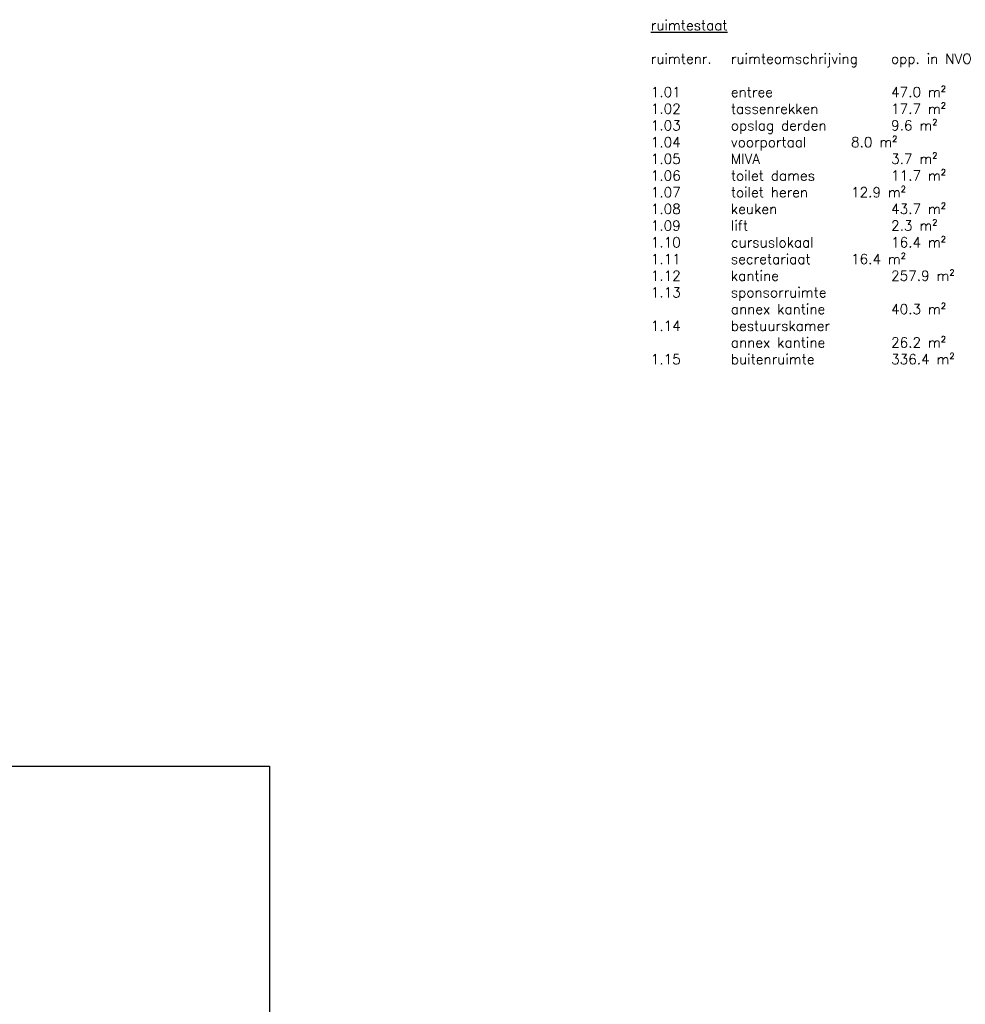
# Model space of a CAD drawing. Header units: millimetres. Extents: x -41560 to 117593, y -41642 to 17656.
# Tile 30 of 30: x 103425 to 117593, y 2910 to 17656. Entities that reach past the tile are written whole.
import ezdxf

# ---------------------------------------------------------------- set-up
doc = ezdxf.new("R2010")
doc.units = ezdxf.units.MM
doc.header["$LTSCALE"] = 0.5
doc.layers.add('hulplijn', color=140, linetype='Continuous', plot=False)
doc.layers.add('pen 0.05mm', color=7, linetype='Continuous')
doc.layers.add('tekst 1.5mm', color=210, linetype='Continuous')
doc.styles.add('1.5mm tekst', font='romans.shx', dxfattribs={"height": 1.5})

# ---------------------------------------------------------------- blocks, each defined once
blk = doc.blocks.new('oppervlakte verd-02')
at = {"layer": 'tekst 1.5mm', "insert": (114379, 17647), "char_height": 150, "width": 5950.08, "attachment_point": 1, "style": '1.5mm tekst'}
blk.add_mtext('{\\Lruimtestaat\\P}\\Pruimtenr.^Iruimteomschrijving^Iopp. in NVO\\P\\P1.01^I^Ientree^I^I^I47.0 m²^I\\P1.02^I^Itassenrekken^I^I17.7 m²^I\\P1.03^I^Iopslag derden^I^I9.6 m²^I\\P1.04^I^Ivoorportaal^I^I8.0 m²^I\\P1.05^I^IMIVA^I^I^I^I3.7 m²^I\\P1.06^I^Itoilet dames^I^I11.7 m²^I\\P1.07^I^Itoilet heren^I^I12.9 m²^I\\P1.08^I^Ikeuken^I^I^I43.7 m²^I\\P1.09^I^Ilift^I^I^I^I2.3 m²^I\\P1.10^I^Icursuslokaal^I^I16.4 m²^I\\P1.11^I^Isecretariaat^I^I16.4 m²^I\\P1.12^I^Ikantine^I^I^I257.9 m²^I\\P1.13^I^Isponsorruimte^J^I^Iannex kantine^I^I40.3 m²^I\\P1.14^I^Ibestuurskamer^J^I^Iannex kantine^I^I26.2 m²^I\\P1.15^I^Ibuitenruimte^I^I336.4 m²^I\\P^I^I^I^I^I^I^I^I', dxfattribs=at)

msp = doc.modelspace()

# ---------------------------------------------------------------- linework, layer by layer
at = {"layer": 'hulplijn'}
msp.add_lwpolyline([(44927.4, 6474.3), (107166.3, 6474.3), (107166.3, -26855.7), (44927.4, -26855.7)], close=True, dxfattribs=at)
at = {"layer": 'pen 0.05mm'}
msp.add_line((78546.3, 6474.3), (107166.3, 6474.3), dxfattribs=at)

# ---------------------------------------------------------------- block references
msp.add_blockref('oppervlakte verd-02', (-1498.9, 0))

doc.saveas('drawing.dxf')
